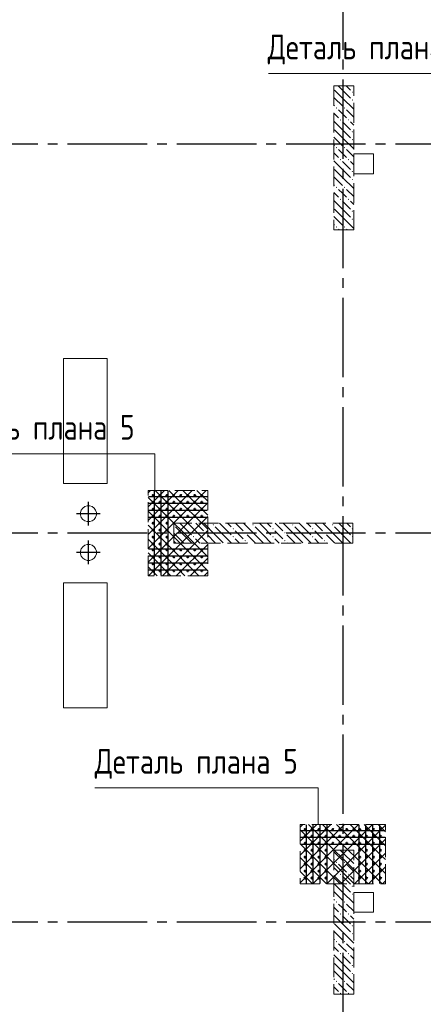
# Model space of a CAD drawing. Header units: millimetres. Extents: x 0 to 43617, y 0 to 59400.
# Tile 20 of 26: x 11372 to 15434, y 41503 to 51423. Entities that reach past the tile are written whole.
import ezdxf

# ---------------------------------------------------------------- set-up
doc = ezdxf.new("R2010")
doc.units = ezdxf.units.MM
doc.linetypes.add('______2', pattern=[270, 200, -70])
doc.linetypes.add('______5', pattern=[1100, 800, -100, 100, -100])
for name, color, linetype, lineweight in [('Standard', 7, 'Continuous', 25), ('ЖБ Перекрытие верхний уровень', 7, 'Continuous', 35), ('ЖБ Пилон', 7, 'Continuous', 35), ('Оси', 40, '______5', 18), ('Примечания', 7, 'Continuous', 25)]:
    doc.layers.add(name, color=color, linetype=linetype, lineweight=lineweight)
doc.layers.add('Вспомогательная арматура', color=7, linetype='Continuous', lineweight=18, true_color=0x656565)
doc.layers.add('Поперечная арматура', color=7, linetype='Continuous', lineweight=18, true_color=0x5a2814)
doc.styles.add('GOST 2.304-81', font='txt')

msp = doc.modelspace()

# ---------------------------------------------------------------- hatches: boundary and pattern name
at = {"layer": 'ЖБ Пилон', "linetype": 'Continuous', "lineweight": 18, "transparency": 33554687}
for points in [[(14714.5, 50693.1), (14721, 50699.6), (14727.5, 50693.1), (14721, 50686.6)], [(14714.5, 50613.1), (14721, 50619.6), (14727.5, 50613.1), (14721, 50606.6)], [(14554.4, 50533.1), (14560.9, 50539.6), (14567.4, 50533.1), (14560.9, 50526.6)], [(14634.5, 50533.1), (14640.9, 50539.6), (14647.4, 50533.1), (14640.9, 50526.6)], [(14594.5, 50413.1), (14601, 50419.6), (14607.5, 50413.1), (14601, 50406.6)], [(14674.5, 50413.1), (14681, 50419.6), (14687.5, 50413.1), (14681, 50406.6)], [(14714.5, 50293.1), (14721, 50299.6), (14727.5, 50293.1), (14721, 50286.6)], [(14714.5, 50213.1), (14721, 50219.6), (14727.5, 50213.1), (14721, 50206.6)], [(14554.4, 50133.1), (14560.9, 50139.6), (14567.4, 50133.1), (14560.9, 50126.6)], [(14634.5, 50133.1), (14640.9, 50139.6), (14647.4, 50133.1), (14640.9, 50126.6)], [(14594.5, 50013.1), (14601, 50019.6), (14607.5, 50013.1), (14601, 50006.6)], [(14674.5, 50013.1), (14681, 50019.6), (14687.5, 50013.1), (14681, 50006.6)], [(14714.5, 49893.1), (14721, 49899.6), (14727.5, 49893.1), (14721, 49886.6)], [(14714.5, 49813.1), (14721, 49819.6), (14727.5, 49813.1), (14721, 49806.6)], [(14554.4, 49733.1), (14560.9, 49739.6), (14567.4, 49733.1), (14560.9, 49726.6)], [(14634.5, 49733.1), (14640.9, 49739.6), (14647.4, 49733.1), (14640.9, 49726.6)], [(14594.5, 49613.1), (14601, 49619.6), (14607.5, 49613.1), (14601, 49606.6)], [(14674.5, 49613.1), (14681, 49619.6), (14687.5, 49613.1), (14681, 49606.6)], [(14714.5, 49493.1), (14721, 49499.6), (14727.5, 49493.1), (14721, 49486.6)], [(14714.5, 49413.1), (14721, 49419.6), (14727.5, 49413.1), (14721, 49406.6)], [(14554.4, 49333.1), (14560.9, 49339.6), (14567.4, 49333.1), (14560.9, 49326.6)], [(14634.5, 49333.1), (14640.9, 49339.6), (14647.4, 49333.1), (14640.9, 49326.6)], [(12924, 46336.6), (12927.5, 46333.1), (12924, 46329.7)], [(13314.5, 46333.1), (13321, 46339.6), (13327.5, 46333.1), (13321, 46326.6)], [(13714.5, 46333.1), (13721, 46339.6), (13727.5, 46333.1), (13721, 46326.6)], [(14114.5, 46333.1), (14121, 46339.6), (14127.5, 46333.1), (14121, 46326.6)], [(14514.5, 46333.1), (14521, 46339.6), (14527.5, 46333.1), (14521, 46326.6)], [(13114.5, 46293.1), (13121, 46299.6), (13127.5, 46293.1), (13121, 46286.6)], [(13234.5, 46253.1), (13241, 46259.6), (13247.4, 46253.1), (13241, 46246.6)], [(13514.5, 46293.1), (13521, 46299.6), (13527.5, 46293.1), (13521, 46286.6)], [(13634.5, 46253.1), (13641, 46259.6), (13647.4, 46253.1), (13641, 46246.6)], [(13914.5, 46293.1), (13921, 46299.6), (13927.5, 46293.1), (13921, 46286.6)], [(14034.5, 46253.1), (14041, 46259.6), (14047.4, 46253.1), (14041, 46246.6)], [(14314.5, 46293.1), (14321, 46299.6), (14327.5, 46293.1), (14321, 46286.6)], [(14434.5, 46253.1), (14441, 46259.6), (14447.4, 46253.1), (14441, 46246.6)], [(14714.5, 46293.1), (14721, 46299.6), (14724, 46296.6), (14724, 46289.7), (14721, 46286.6)], [(13114.5, 46213.1), (13121, 46219.6), (13127.5, 46213.1), (13121, 46206.6)], [(13234.5, 46173.1), (13241, 46179.6), (13247.4, 46173.1), (13241, 46166.6)], [(13514.5, 46213.1), (13521, 46219.6), (13527.5, 46213.1), (13521, 46206.6)], [(13634.5, 46173.1), (13641, 46179.6), (13647.4, 46173.1), (13641, 46166.6)], [(13914.5, 46213.1), (13921, 46219.6), (13927.5, 46213.1), (13921, 46206.6)], [(14034.5, 46173.1), (14041, 46179.6), (14047.4, 46173.1), (14041, 46166.6)], [(14314.5, 46213.1), (14321, 46219.6), (14327.5, 46213.1), (14321, 46206.6)], [(14434.5, 46173.1), (14441, 46179.6), (14447.4, 46173.1), (14441, 46166.6)], [(14714.5, 46213.1), (14721, 46219.6), (14724, 46216.6), (14724, 46209.7), (14721, 46206.6)], [(14714.5, 43013.1), (14721, 43019.6), (14727.5, 43013.1), (14721, 43006.6)], [(14554.4, 42933.1), (14560.9, 42939.6), (14567.4, 42933.1), (14560.9, 42926.6)], [(14634.5, 42933.1), (14640.9, 42939.6), (14647.4, 42933.1), (14640.9, 42926.6)], [(14594.5, 42813.1), (14601, 42819.6), (14607.5, 42813.1), (14601, 42806.6)], [(14674.5, 42813.1), (14681, 42819.6), (14687.5, 42813.1), (14681, 42806.6)], [(14714.5, 42693.1), (14721, 42699.6), (14727.5, 42693.1), (14721, 42686.6)], [(14714.5, 42613.1), (14721, 42619.6), (14727.5, 42613.1), (14721, 42606.6)], [(14554.4, 42533.1), (14560.9, 42539.6), (14567.4, 42533.1), (14560.9, 42526.6)], [(14634.5, 42533.1), (14640.9, 42539.6), (14647.4, 42533.1), (14640.9, 42526.6)], [(14594.5, 42413.1), (14601, 42419.6), (14607.5, 42413.1), (14601, 42406.6)], [(14674.5, 42413.1), (14681, 42419.6), (14687.5, 42413.1), (14681, 42406.6)], [(14714.5, 42293.1), (14721, 42299.6), (14727.5, 42293.1), (14721, 42286.6)], [(14714.5, 42213.1), (14721, 42219.6), (14727.5, 42213.1), (14721, 42206.6)], [(14554.4, 42133.1), (14560.9, 42139.6), (14567.4, 42133.1), (14560.9, 42126.6)], [(14634.5, 42133.1), (14640.9, 42139.6), (14647.4, 42133.1), (14640.9, 42126.6)], [(14594.5, 42013.1), (14601, 42019.6), (14607.5, 42013.1), (14601, 42006.6)], [(14674.5, 42013.1), (14681, 42019.6), (14687.5, 42013.1), (14681, 42006.6)], [(14714.5, 41893.1), (14721, 41899.6), (14727.5, 41893.1), (14721, 41886.6)], [(14714.5, 41813.1), (14721, 41819.6), (14727.5, 41813.1), (14721, 41806.6)], [(14554.4, 41733.1), (14560.9, 41739.6), (14567.4, 41733.1), (14560.9, 41726.6)], [(14634.5, 41733.1), (14640.9, 41739.6), (14647.4, 41733.1), (14640.9, 41726.6)], [(14594.5, 41613.1), (14601, 41619.6), (14607.5, 41613.1), (14601, 41606.6)], [(14674.5, 41613.1), (14681, 41619.6), (14687.5, 41613.1), (14681, 41606.6)]]:
    msp.add_hatch(color=7, dxfattribs=at).paths.add_polyline_path(points, flags=16)

# ---------------------------------------------------------------- linework, layer by layer
at = {"layer": 'Standard', "color": 8, "linetype": '______5', "lineweight": -3, "transparency": 33554687}
for p, q in [((12064, 46325.5), (12064, 46564.5)), ((12183.5, 46445), (11944.5, 46445)), ((12064, 45935.6), (12064, 46174.6)), ((12183.5, 46055.1), (11944.5, 46055.1))]:
    msp.add_line(p, q, dxfattribs=at)
at = {"layer": 'Вспомогательная арматура', "color": 7, "linetype": 'Continuous', "lineweight": 25, "transparency": 33554687}
for p, q in [((12724, 46675), (12724, 45825)), ((12794, 46675), (12794, 45825)), ((12864, 46675), (12864, 45825)), ((12669, 46620), (13259, 46620)), ((12669, 46550), (13259, 46550)), ((12669, 46480), (13259, 46480)), ((12669, 46410), (13259, 46410)), ((12669, 46090), (13259, 46090)), ((12669, 46020), (13259, 46020)), ((12669, 45950), (13259, 45950)), ((12669, 45880), (13259, 45880)), ((14199, 43255), (15049, 43255)), ((14254, 43310), (14254, 42720)), ((14324, 43310), (14324, 42720)), ((14394, 43310), (14394, 42720)), ((14464, 43310), (14464, 42720)), ((14784, 43310), (14784, 42720)), ((14854, 43310), (14854, 42720)), ((14924, 43310), (14924, 42720)), ((14994, 43310), (14994, 42720)), ((14199, 43185), (15049, 43185)), ((14199, 43115), (15049, 43115))]:
    msp.add_line(p, q, dxfattribs=at)
at = {"layer": 'ЖБ Перекрытие верхний уровень', "color": 7, "linetype": 'Continuous', "lineweight": 18, "transparency": 33554687}
for p, q in [((14934, 50070), (14734, 50070)), ((14734, 50070), (14734, 49870)), ((14934, 49870), (14934, 50070)), ((14734, 49870), (14934, 49870)), ((12254, 48009.9), (11814, 48009.9)), ((11814, 48009.9), (11814, 46749.9)), ((12254, 46749.9), (12254, 48009.9)), ((11814, 46749.9), (11914.1, 46749.9)), ((11914.1, 46749.9), (12254, 46749.9)), ((11992.1, 46481.6), (11984.3, 46457.6)), ((11984.3, 46457.6), (11984.3, 46432.4)), ((11984.3, 46432.4), (11992.1, 46408.4)), ((12007, 46502), (11992.1, 46481.6)), ((12027.4, 46516.9), (12007, 46502)), ((12051.4, 46524.7), (12027.4, 46516.9)), ((12076.6, 46524.7), (12051.4, 46524.7)), ((12100.6, 46516.9), (12076.6, 46524.7)), ((12121, 46502), (12100.6, 46516.9)), ((12135.9, 46481.6), (12121, 46502)), ((12143.7, 46457.6), (12135.9, 46481.6)), ((12135.9, 46408.4), (12143.7, 46432.4)), ((12143.7, 46432.4), (12143.7, 46457.6)), ((11992.1, 46408.4), (12007, 46388)), ((12007, 46388), (12027.4, 46373.1)), ((12027.4, 46373.1), (12051.4, 46365.3)), ((12051.4, 46365.3), (12076.6, 46365.3)), ((12076.6, 46365.3), (12100.6, 46373.1)), ((12100.6, 46373.1), (12121, 46388)), ((12121, 46388), (12135.9, 46408.4)), ((12051.4, 46134.7), (12027.4, 46126.9)), ((12076.6, 46134.7), (12051.4, 46134.7)), ((12100.6, 46126.9), (12076.6, 46134.7)), ((11992.1, 46091.7), (11984.3, 46067.7)), ((11984.3, 46067.7), (11984.3, 46042.4)), ((11984.3, 46042.4), (11992.1, 46018.4)), ((12007, 46112.1), (11992.1, 46091.7)), ((12027.4, 46126.9), (12007, 46112.1)), ((12121, 46112.1), (12100.6, 46126.9)), ((12135.9, 46091.7), (12121, 46112.1)), ((12143.7, 46067.7), (12135.9, 46091.7)), ((12135.9, 46018.4), (12143.7, 46042.4)), ((12143.7, 46042.4), (12143.7, 46067.7)), ((11992.1, 46018.4), (12007, 45998)), ((12007, 45998), (12027.4, 45983.2)), ((12027.4, 45983.2), (12051.4, 45975.4)), ((12051.4, 45975.4), (12076.6, 45975.4)), ((12076.6, 45975.4), (12100.6, 45983.2)), ((12100.6, 45983.2), (12121, 45998)), ((12121, 45998), (12135.9, 46018.4)), ((12254, 45750.1), (11814, 45750.1)), ((11814, 45750.1), (11814, 44490.1)), ((12254, 44490.1), (12254, 45750.1)), ((11814, 44490.1), (12254, 44490.1)), ((14934, 42630), (14734, 42630)), ((14734, 42630), (14734, 42430)), ((14934, 42430), (14934, 42630)), ((14734, 42430), (14934, 42430))]:
    msp.add_line(p, q, dxfattribs=at)
at = {"layer": 'ЖБ Пилон', "color": 253, "linetype": '______2', "lineweight": 13, "true_color": 0xa0a0a0, "transparency": 33554687}
for p, q in [((14534, 50755), (14534, 49305)), ((14734, 50755), (14534, 50755)), ((14734, 49305), (14734, 50755)), ((14534, 49305), (14734, 49305)), ((14724, 46350), (12924, 46350)), ((12924, 46350), (12924, 46150)), ((14724, 46150), (14724, 46350)), ((12924, 46150), (14724, 46150)), ((14534, 43055), (14534, 41605)), ((14734, 43055), (14534, 43055)), ((14734, 41605), (14734, 43055)), ((14534, 41605), (14734, 41605))]:
    msp.add_line(p, q, dxfattribs=at)
at = {"layer": 'ЖБ Пилон', "color": 9, "linetype": 'Continuous', "lineweight": 18, "true_color": 0xc7c7c7, "transparency": 33554687}
for p, q in [((14540.9, 50713.1), (14621, 50633.1)), ((14621, 50713.1), (14579.1, 50755)), ((14621, 50713.1), (14701, 50633.1)), ((14659.1, 50755), (14701, 50713.1)), ((14540.9, 50633.1), (14534, 50640.1)), ((14540.9, 50633.1), (14621, 50553.1)), ((14621, 50633.1), (14734, 50520.1)), ((14534, 50560.1), (14540.9, 50553.1)), ((14621, 50473.1), (14581, 50513.1)), ((14660.9, 50513.1), (14734, 50440.1)), ((14534, 50480.1), (14581, 50433.1)), ((14621, 50313.1), (14534, 50400.1)), ((14660.9, 50433.1), (14621, 50473.1)), ((14540.9, 50313.1), (14621, 50233.1)), ((14621, 50393.1), (14701, 50313.1)), ((14621, 50313.1), (14701, 50233.1)), ((14701, 50393.1), (14734, 50360.1)), ((14540.9, 50233.1), (14534, 50240.1)), ((14540.9, 50233.1), (14621, 50153.1)), ((14621, 50233.1), (14734, 50120.1)), ((14534, 50160.1), (14540.9, 50153.1)), ((14621, 50073.1), (14581, 50113.1)), ((14660.9, 50113.1), (14734, 50040.1)), ((14534, 50080.1), (14581, 50033.1)), ((14621, 49913.1), (14534, 50000.1)), ((14660.9, 50033.1), (14621, 50073.1)), ((14540.9, 49913.1), (14621, 49833.1)), ((14621, 49993.1), (14701, 49913.1)), ((14621, 49913.1), (14701, 49833.1)), ((14701, 49993.1), (14734, 49960.1)), ((14540.9, 49833.1), (14534, 49840.1)), ((14540.9, 49833.1), (14621, 49753.1)), ((14621, 49833.1), (14734, 49720.1)), ((14534, 49760.1), (14540.9, 49753.1)), ((14621, 49673.1), (14581, 49713.1)), ((14660.9, 49713.1), (14734, 49640.1)), ((14534, 49680.1), (14581, 49633.1)), ((14621, 49513.1), (14534, 49600.1)), ((14660.9, 49633.1), (14621, 49673.1)), ((14540.9, 49513.1), (14621, 49433.1)), ((14621, 49593.1), (14701, 49513.1)), ((14621, 49513.1), (14701, 49433.1)), ((14701, 49593.1), (14734, 49560.1)), ((14540.9, 49433.1), (14534, 49440.1)), ((14540.9, 49433.1), (14621, 49353.1)), ((14621, 49433.1), (14734, 49320.1)), ((14534, 49360.1), (14540.9, 49353.1)), ((14589.1, 49305), (14581, 49313.1)), ((14660.9, 49313.1), (14669.1, 49305)), ((13021, 46313.1), (12984.1, 46350)), ((13064.1, 46350), (13101, 46313.1)), ((13144.1, 46350), (13221, 46273.1)), ((13341, 46233.1), (13224.1, 46350)), ((13421, 46313.1), (13384.1, 46350)), ((13464.1, 46350), (13501, 46313.1)), ((13544.1, 46350), (13621, 46273.1)), ((13741, 46233.1), (13624.1, 46350)), ((13821, 46313.1), (13784.1, 46350)), ((13864.1, 46350), (13901, 46313.1)), ((13944.1, 46350), (14021, 46273.1)), ((14141, 46233.1), (14024.1, 46350)), ((14221, 46313.1), (14184.1, 46350)), ((14264.1, 46350), (14301, 46313.1)), ((14344.1, 46350), (14421, 46273.1)), ((14541, 46233.1), (14424.1, 46350)), ((14621, 46313.1), (14584.1, 46350)), ((14664.1, 46350), (14701, 46313.1)), ((12941, 46233.1), (12924, 46250.1)), ((12941, 46313.1), (13021, 46233.1)), ((12941, 46233.1), (13021, 46153.1)), ((13021, 46313.1), (13101, 46233.1)), ((13021, 46233.1), (13104.1, 46150)), ((13181, 46233.1), (13141, 46273.1)), ((13221, 46193.1), (13181, 46233.1)), ((13260.9, 46233.1), (13341, 46153.1)), ((13341, 46313.1), (13421, 46233.1)), ((13341, 46233.1), (13421, 46153.1)), ((13421, 46313.1), (13501, 46233.1)), ((13421, 46233.1), (13504.1, 46150)), ((13581, 46233.1), (13541, 46273.1)), ((13621, 46193.1), (13581, 46233.1)), ((13660.9, 46233.1), (13741, 46153.1)), ((13741, 46313.1), (13821, 46233.1)), ((13741, 46233.1), (13821, 46153.1)), ((13821, 46313.1), (13901, 46233.1)), ((13821, 46233.1), (13904.1, 46150)), ((13981, 46233.1), (13941, 46273.1)), ((14021, 46193.1), (13981, 46233.1)), ((14060.9, 46233.1), (14141, 46153.1)), ((14141, 46313.1), (14221, 46233.1)), ((14141, 46233.1), (14221, 46153.1)), ((14221, 46313.1), (14301, 46233.1)), ((14221, 46233.1), (14304.1, 46150)), ((14381, 46233.1), (14341, 46273.1)), ((14421, 46193.1), (14381, 46233.1)), ((14460.9, 46233.1), (14541, 46153.1)), ((14541, 46313.1), (14621, 46233.1)), ((14541, 46233.1), (14621, 46153.1)), ((14621, 46313.1), (14701, 46233.1)), ((14621, 46233.1), (14704.1, 46150)), ((12924, 46170.1), (12941, 46153.1)), ((13141, 46193.1), (13184.1, 46150)), ((13260.9, 46153.1), (13264.1, 46150)), ((13541, 46193.1), (13584.1, 46150)), ((13660.9, 46153.1), (13664.1, 46150)), ((13941, 46193.1), (13984.1, 46150)), ((14060.9, 46153.1), (14064.1, 46150)), ((14341, 46193.1), (14384.1, 46150)), ((14460.9, 46153.1), (14464.1, 46150)), ((14599.1, 43055), (14621, 43033.1)), ((14679.1, 43055), (14701, 43033.1)), ((14540.9, 43033.1), (14534, 43040.1)), ((14534, 42960.1), (14540.9, 42953.1)), ((14540.9, 43033.1), (14621, 42953.1)), ((14621, 43033.1), (14734, 42920.1)), ((14534, 42880.1), (14581, 42833.1)), ((14621, 42873.1), (14581, 42913.1)), ((14660.9, 42833.1), (14621, 42873.1)), ((14660.9, 42913.1), (14734, 42840.1)), ((14621, 42713.1), (14534, 42800.1)), ((14621, 42793.1), (14701, 42713.1)), ((14701, 42793.1), (14734, 42760.1)), ((14540.9, 42713.1), (14621, 42633.1)), ((14621, 42713.1), (14701, 42633.1)), ((14540.9, 42633.1), (14534, 42640.1)), ((14534, 42560.1), (14540.9, 42553.1)), ((14540.9, 42633.1), (14621, 42553.1)), ((14621, 42633.1), (14734, 42520.1)), ((14534, 42480.1), (14581, 42433.1)), ((14621, 42473.1), (14581, 42513.1)), ((14660.9, 42433.1), (14621, 42473.1)), ((14660.9, 42513.1), (14734, 42440.1)), ((14621, 42313.1), (14534, 42400.1)), ((14621, 42393.1), (14701, 42313.1)), ((14701, 42393.1), (14734, 42360.1)), ((14540.9, 42313.1), (14621, 42233.1)), ((14621, 42313.1), (14701, 42233.1)), ((14540.9, 42233.1), (14534, 42240.1)), ((14534, 42160.1), (14540.9, 42153.1)), ((14540.9, 42233.1), (14621, 42153.1)), ((14621, 42233.1), (14734, 42120.1)), ((14534, 42080.1), (14581, 42033.1)), ((14621, 42073.1), (14581, 42113.1)), ((14660.9, 42033.1), (14621, 42073.1)), ((14660.9, 42113.1), (14734, 42040.1)), ((14621, 41913.1), (14534, 42000.1)), ((14621, 41993.1), (14701, 41913.1)), ((14701, 41993.1), (14734, 41960.1)), ((14540.9, 41913.1), (14621, 41833.1)), ((14621, 41913.1), (14701, 41833.1)), ((14540.9, 41833.1), (14534, 41840.1)), ((14540.9, 41833.1), (14621, 41753.1)), ((14621, 41833.1), (14734, 41720.1)), ((14534, 41760.1), (14540.9, 41753.1)), ((14534, 41680.1), (14581, 41633.1)), ((14621, 41673.1), (14581, 41713.1)), ((14660.9, 41633.1), (14621, 41673.1)), ((14660.9, 41713.1), (14734, 41640.1))]:
    msp.add_line(p, q, dxfattribs=at)
at = {"layer": 'Оси', "color": 8, "linetype": '______5', "lineweight": -3, "transparency": 33554687}
for p, q in [((14624, 57420), (14624, 7100)), ((22554, 50170), (4600, 50170)), ((22554, 46250), (4600, 46250)), ((22554, 42330), (4600, 42330))]:
    msp.add_line(p, q, dxfattribs=at)
at = {"layer": 'Поперечная арматура', "color": 7, "linetype": 'Continuous', "lineweight": 50, "transparency": 33554687}
for centre in [(12714, 46630), (12784, 46630), (12854, 46630), (12924, 46630), (12994, 46630), (13064, 46630), (13134, 46630), (13204, 46630), (12714, 46560), (12784, 46560), (12854, 46560), (12924, 46560), (12994, 46560), (13064, 46560), (13134, 46560), (13204, 46560), (12714, 46490), (12784, 46490), (12854, 46490), (12924, 46490), (12994, 46490), (13064, 46490), (13134, 46490), (13204, 46490), (12714, 46420), (12714, 46350), (12784, 46420), (12784, 46350), (12854, 46420), (12854, 46350), (12924, 46420), (12994, 46420), (13064, 46420), (13134, 46420), (13204, 46420), (12714, 46280), (12784, 46280), (12854, 46280), (12714, 46210), (12714, 46140), (12784, 46210), (12784, 46140), (12854, 46210), (12854, 46140), (12714, 46080), (12784, 46080), (12854, 46080), (12924, 46080), (12994, 46080), (13064, 46080), (13134, 46080), (13204, 46080), (12714, 46010), (12714, 45940), (12784, 46010), (12784, 45940), (12854, 46010), (12854, 45940), (12924, 46010), (12924, 45940), (12994, 46010), (12994, 45940), (13064, 46010), (13064, 45940), (13134, 46010), (13134, 45940), (13204, 46010), (13204, 45940), (12714, 45870), (12784, 45870), (12854, 45870), (12924, 45870), (12994, 45870), (13064, 45870), (13134, 45870), (13204, 45870), (14244, 43265), (14314, 43265), (14384, 43265), (14454, 43265), (14524, 43265), (14594, 43265), (14664, 43265), (14734, 43265), (14794, 43265), (14864, 43265), (14934, 43265), (15004, 43265), (14244, 43195), (14314, 43195), (14384, 43195), (14454, 43195), (14524, 43195), (14594, 43195), (14664, 43195), (14734, 43195), (14794, 43195), (14864, 43195), (14934, 43195), (15004, 43195), (14244, 43125), (14244, 43055), (14314, 43125), (14314, 43055), (14384, 43125), (14384, 43055), (14454, 43125), (14454, 43055), (14524, 43125), (14594, 43125), (14664, 43125), (14734, 43125), (14794, 43125), (14794, 43055), (14864, 43125), (14864, 43055), (14934, 43125), (14934, 43055), (15004, 43125), (15004, 43055), (14244, 42985), (14314, 42985), (14384, 42985), (14454, 42985), (14794, 42985), (14864, 42985), (14934, 42985), (15004, 42985), (14244, 42915), (14314, 42915), (14384, 42915), (14454, 42915), (14794, 42915), (14864, 42915), (14934, 42915), (15004, 42915), (14244, 42845), (14244, 42775), (14314, 42845), (14314, 42775), (14384, 42845), (14384, 42775), (14454, 42845), (14454, 42775), (14794, 42845), (14794, 42775), (14864, 42845), (14864, 42775), (14934, 42845), (14934, 42775), (15004, 42845), (15004, 42775)]:
    msp.add_circle(centre, 5, dxfattribs=at)
at = {"layer": 'Примечания', "color": 252, "linetype": 'Continuous', "lineweight": 13, "true_color": 0x8f8f8f, "transparency": 33554687}
for p, q in [((12664, 46656.2), (12687.8, 46680)), ((12664, 46516.2), (12781, 46633.2)), ((12664, 46376.2), (12921, 46633.2)), ((12664, 46236.2), (13060.9, 46633.2)), ((12664, 46096.2), (13201, 46633.2)), ((12734.1, 46680), (12781, 46633.2)), ((12781, 46633.2), (12827.8, 46680)), ((12781, 46633.2), (13264, 46150.1)), ((12874.1, 46680), (12921, 46633.2)), ((12921, 46633.2), (12967.8, 46680)), ((12921, 46633.2), (13264, 46290.1)), ((13014.1, 46680), (13060.9, 46633.2)), ((13060.9, 46633.2), (13107.8, 46680)), ((13060.9, 46633.2), (13264, 46430.1)), ((13154.1, 46680), (13201, 46633.2)), ((13201, 46633.2), (13247.8, 46680)), ((13201, 46633.2), (13264, 46570.1)), ((12664, 46610.1), (13264, 46010.1)), ((12664, 45956.2), (13264, 46556.2)), ((12664, 46470.1), (13264, 45870.1)), ((12664, 46330.1), (13174.1, 45820)), ((12667.8, 45820), (13264, 46416.2)), ((12807.8, 45820), (13264, 46276.2)), ((12664, 46190.1), (13034.1, 45820)), ((12947.8, 45820), (13264, 46136.2)), ((12664, 46050.1), (12894.1, 45820)), ((13087.8, 45820), (13264, 45996.2)), ((12664, 45910.1), (12754.1, 45820)), ((13227.8, 45820), (13264, 45856.2)), ((14194, 43286.2), (14222.8, 43315)), ((14194, 43146.2), (14362.8, 43315)), ((14194, 43006.2), (14502.8, 43315)), ((14194, 42866.2), (14642.8, 43315)), ((14194, 42726.2), (14782.8, 43315)), ((14194, 43260.1), (14739.1, 42715)), ((14279.1, 43315), (14879.1, 42715)), ((14322.8, 42715), (14922.8, 43315)), ((14419.1, 43315), (15019.1, 42715)), ((14462.8, 42715), (15021, 43273.2)), ((14559.1, 43315), (15021, 42853.2)), ((14699.1, 43315), (15021, 42993.2)), ((14839.1, 43315), (15021, 43133.2)), ((14979.1, 43315), (15021, 43273.2)), ((15021, 43273.2), (15054, 43306.2)), ((15021, 43273.2), (15054, 43240.1)), ((15021, 43133.2), (15054, 43166.2)), ((14194, 43120.1), (14599.1, 42715)), ((14602.8, 42715), (15021, 43133.2)), ((15021, 43133.2), (15054, 43100.1)), ((14194, 42980.1), (14459.1, 42715)), ((14742.8, 42715), (15021, 42993.2)), ((15021, 42993.2), (15054, 43026.2)), ((15021, 42993.2), (15054, 42960.1)), ((15021, 42853.2), (15054, 42886.2)), ((14194, 42840.1), (14319.1, 42715)), ((14882.8, 42715), (15021, 42853.2)), ((15021, 42853.2), (15054, 42820.1)), ((15022.8, 42715), (15054, 42746.2))]:
    msp.add_line(p, q, dxfattribs=at)
at = {"layer": 'Примечания', "color": 7, "linetype": '______2', "lineweight": 13, "transparency": 33554687}
for p, q in [((12664, 45820), (12664, 46680)), ((12664, 46680), (13264, 46680)), ((13264, 46680), (13264, 45820)), ((13264, 45820), (12664, 45820)), ((15054, 43315), (14194, 43315)), ((14194, 43315), (14194, 42715)), ((15054, 42715), (15054, 43315)), ((14194, 42715), (15054, 42715))]:
    msp.add_line(p, q, dxfattribs=at)
at = {"layer": 'Примечания', "color": 7, "linetype": 'Continuous', "lineweight": 13, "transparency": 33554687}
for points in [[(13876.9, 50880), (16124.1, 50880), (16124.1, 50520)], [(12731.7, 47047.8), (10301.7, 47047.8), (10301.7, 46680)], [(10484.5, 47047.8), (12731.7, 47047.8), (12731.7, 46680.4)], [(12127.5, 43682.4), (14374.7, 43682.4), (14374.7, 43315)]]:
    msp.add_lwpolyline(points, dxfattribs=at)

# ---------------------------------------------------------------- texts
at = {"layer": 'Примечания', "color": 7, "linetype": 'Continuous', "lineweight": 25, "transparency": 33554687, "char_height": 250, "attachment_point": 7, "style": 'GOST 2.304-81'}
for s, insert, width in [('Деталь\\~плана\\~6', (13868.5, 50971.6), 2150.146), ('Деталь\\~плана\\~5', (10484.5, 47139.5), 2132.452), ('Деталь\\~плана\\~5', (12127.5, 43774.1), 2132.452)]:
    msp.add_mtext(s, dxfattribs=dict(at, insert=insert, width=width))

doc.saveas('drawing.dxf')
